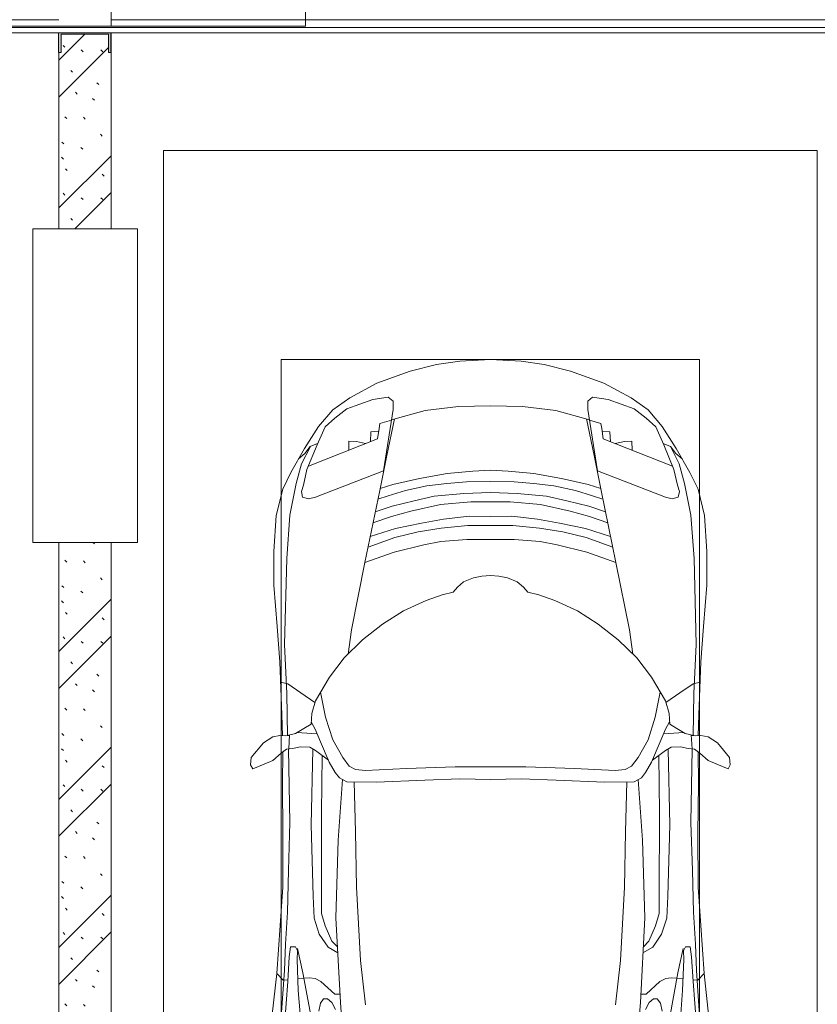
# Model space of a CAD drawing. Header units: millimetres. Extents: x -32229 to 169101, y -13689 to 125138.
# Tile 89 of 256: x 34985 to 38035, y 66383 to 70150. Entities that reach past the tile are written whole.
import ezdxf

# ---------------------------------------------------------------- set-up
doc = ezdxf.new("R2010")
doc.units = ezdxf.units.MM
for name, color, linetype, lineweight in [('A-DETL-GENF-OTLN', 7, 'Continuous', 18), ('A-DOOR-____-OTLN', 7, 'Continuous', 18), ('A-FLOR-____-OTLN', 7, 'Continuous', 18), ('A-GENM-____-OTLN', 7, 'Continuous', 18), ('A-WALL-____-PATT', 7, 'Continuous', 40), ('C-PRKG-____-OTLN', 7, 'Continuous', 18), ('I-WALL-____-MCUT', 7, 'Continuous', 40), ('S-COLS-____-MCUT', 7, 'Continuous', 40), ('S-COLS-____-OTLN', 7, 'Continuous', 18)]:
    doc.layers.add(name, color=color, linetype=linetype, lineweight=lineweight)
pattern_1 = [(135, (300.56, 377.28), (-565.6854, 6e-14), [10, -790]), (135, (349.8, 474.73), (-565.6854, 6e-14), [10, -790]), (135, (423.93, 473.06), (-565.6854, 6e-14), [10, -790]), (135, (229.92, 447.9), (-565.6854, 6e-14), [10, -790]), (135, (155.08, 447.9), (-565.6854, 6e-14), [10, -790]), (135, (114.9, 369.03), (-565.6854, 6e-14), [10, -790]), (135, (132.43, 285.8), (-565.6854, 6e-14), [10, -790]), (135, (214.66, 322), (-565.6854, 6e-14), [10, -790]), (135, (198.16, 261.88), (-565.6854, 6e-14), [10, -790]), (135, (45.2, 272.9), (-565.6854, 6e-14), [10, -790]), (135, (42.32, 336.16), (-565.6854, 6e-14), [10, -790]), (135, (92.26, 192.24), (-565.6854, 6e-14), [10, -790]), (135, (7.07, 149.2), (-565.6854, 6e-14), [10, -790]), (135, (80.6, 95.1), (-565.6854, 6e-14), [10, -790]), (135, (79.53, 36.94), (-565.6854, 6e-14), [10, -790]), (135, (153.87, 74.56), (-565.6854, 6e-14), [10, -790]), (135, (228.35, 124.8), (-565.6854, 6e-14), [10, -790]), (135, (279.75, 180.4), (-565.6854, 6e-14), [10, -790]), (135, (282.9, 31.63), (-565.6854, 6e-14), [10, -790]), (135, (377.38, 53.45), (-565.6854, 6e-14), [10, -790]), (135, (352.28, 102.7), (-565.6854, 6e-14), [10, -790]), (135, (354.05, 0), (-565.6854, 6e-14), [10, -790]), (135, (553.23, 16.45), (-565.6854, 6e-14), [10, -790]), (135, (542.38, 63.45), (-565.6854, 6e-14), [10, -790]), (135, (536.58, 239.3), (-565.6854, 6e-14), [10, -790]), (135, (475.85, 203.9), (-565.6854, 6e-14), [10, -790]), (135, (475.85, 316.54), (-565.6854, 6e-14), [10, -790]), (135, (520.8, 408.7), (-565.6854, 6e-14), [10, -790]), (135, (551.1, 470.8), (-565.6854, 6e-14), [10, -790]), (135, (235.25, 537.93), (-565.6854, 6e-14), [10, -790]), (135, (407.25, 547.65), (-565.6854, 6e-14), [10, -790]), (135, (94.5, 558.6), (-565.6854, 6e-14), [10, -790]), (135, (46.4, 532.3), (-565.6854, 6e-14), [10, -790]), (135, (85.56, 465.04), (-565.6854, 6e-14), [10, -790]), (135, (355.53, 181.14), (-565.6854, 6e-14), [10, -790]), (135, (362.23, 243.6), (-565.6854, 6e-14), [10, -790]), (135, (413.45, 344.1), (-565.6854, 6e-14), [10, -790]), (135, (286.3, 273.25), (-565.6854, 6e-14), [10, -790]), (135, (423.02, 263.72), (-565.6854, 6e-14), [10, -790]), (135, (162.94, 190.2), (-565.6854, 6e-14), [10, -790]), (135, (470.25, 120.93), (-565.6854, 6e-14), [10, -790]), (135, (484.48, 9.78), (-565.6854, 6e-14), [10, -790]), (45, (0, 212.13), (-565.6854, 0), []), (45, (212.13, 0), (-565.6854, 0), []), (45, (353.55, 0), (-565.6854, 0), []), (45, (0, 353.55), (-565.6854, 0), [])]

# ---------------------------------------------------------------- blocks, each defined once
blk = doc.blocks.new('АР_Машиноместо - 4900x2400_М__5300х2500_-V11--01 ЭМ')
at = {"layer": 'A-DETL-GENF-OTLN', "color": 253, "lineweight": 13, "true_color": 0xaaaaaa}
for p, q in [((1044.2, -818.6), (943.3, -845.1)), ((1132.7, -806), (1044.2, -818.6)), ((1250, -800), (1132.7, -806)), ((1250, -800), (1367.3, -806)), ((1367.3, -806), (1455.8, -818.6)), ((1455.8, -818.6), (1556.7, -845.1)), ((943.3, -845.1), (815.8, -891)), ((1556.7, -845.1), (1684.2, -891)), ((815.8, -891), (711.9, -946.2)), ((1684.2, -891), (1788.1, -946.2)), ((711.9, -946.2), (647.2, -992.8)), ((800.1, -952.6), (700.9, -989.1)), ((859, -944.1), (800.1, -952.6)), ((877.7, -958.9), (859, -944.1)), ((877.7, -991.4), (877.7, -958.9)), ((1250, -977.6), (1127.4, -979.8)), ((1250, -977.6), (1372.6, -979.8)), ((1622.3, -958.9), (1641, -944.1)), ((1622.3, -991.4), (1622.3, -958.9)), ((1641, -944.1), (1699.9, -952.6)), ((1699.9, -952.6), (1799.1, -989.1)), ((1788.1, -946.2), (1852.8, -992.8)), ((647.2, -992.8), (593.2, -1056.8)), ((700.9, -989.1), (655, -1024.3)), ((841.1, -1225.9), (877.7, -991.4)), ((1000.2, -994.5), (871.4, -1031.3)), ((1127.4, -979.8), (1000.2, -994.5)), ((1372.6, -979.8), (1499.8, -994.5)), ((1499.8, -994.5), (1628.6, -1031.3)), ((1658.9, -1225.9), (1622.3, -991.4)), ((1799.1, -989.1), (1845, -1024.3)), ((1852.8, -992.8), (1906.8, -1056.8)), ((654.7, -1024.4), (617.9, -1057.3)), ((882.6, -1027.5), (853.8, -1167.4)), ((1617.4, -1027.5), (1646.2, -1167.4)), ((1845.3, -1024.4), (1882.1, -1057.3)), ((593.2, -1056.8), (539.3, -1140.4)), ((617.9, -1057.3), (586.9, -1126.3)), ((1882.1, -1057.3), (1913.1, -1126.3)), ((1906.8, -1056.8), (1960.7, -1140.4)), ((586.9, -1126.3), (548.2, -1220.1)), ((589, -1121.6), (561.3, -1132.6)), ((1911, -1121.6), (1938.7, -1132.6)), ((1913.1, -1126.3), (1951.8, -1220.1)), ((539.3, -1140.4), (487.4, -1232.1)), ((540.4, -1159.6), (516.2, -1180.5)), ((561.3, -1132.6), (540.4, -1159.6)), ((853.8, -1167.4), (826.8, -1300.9)), ((1646.2, -1167.4), (1673.2, -1300.9)), ((1938.7, -1132.6), (1959.6, -1159.6)), ((1959.6, -1159.6), (1983.8, -1180.5)), ((1960.7, -1140.4), (2012.6, -1232.1)), ((487.4, -1232.1), (455.7, -1296.1)), ((548.2, -1220.1), (535, -1280.6)), ((580.7, -1327.1), (841.1, -1225.9)), ((1084.1, -1236), (978.6, -1254.6)), ((1182.5, -1227.5), (1084.1, -1236)), ((1250, -1223.7), (1182.5, -1227.5)), ((1250, -1223.7), (1317.5, -1227.5)), ((1317.5, -1227.5), (1415.9, -1236)), ((1415.9, -1236), (1521.4, -1254.6)), ((1919.3, -1327.1), (1658.9, -1225.9)), ((1951.8, -1220.1), (1965, -1280.6)), ((2012.6, -1232.1), (2044.3, -1296.1)), ((535, -1280.6), (527.2, -1305.2)), ((876.3, -1278.7), (828.3, -1293.7)), ((978.6, -1254.6), (876.3, -1278.7)), ((1083.6, -1274.6), (1007.1, -1283.7)), ((1159.1, -1267.9), (1083.6, -1274.6)), ((1250, -1266.6), (1159.1, -1267.9)), ((1250, -1266.6), (1340.9, -1267.9)), ((1340.9, -1267.9), (1416.4, -1274.6)), ((1416.4, -1274.6), (1492.9, -1283.7)), ((1521.4, -1254.6), (1623.7, -1278.7)), ((1623.7, -1278.7), (1671.7, -1293.7)), ((1965, -1280.6), (1972.8, -1305.2)), ((455.7, -1296.1), (430.8, -1396.6)), ((527.2, -1305.2), (531.8, -1326)), ((826.8, -1300.9), (770, -1576.5)), ((925.2, -1301.6), (859.1, -1321.2)), ((1007.1, -1283.7), (925.2, -1301.6)), ((1148.3, -1312.4), (1035, -1323.2)), ((1250, -1309.3), (1148.3, -1312.4)), ((1250, -1309.3), (1351.7, -1312.4)), ((1351.7, -1312.4), (1465, -1323.2)), ((1492.9, -1283.7), (1574.8, -1301.6)), ((1574.8, -1301.6), (1640.9, -1321.2)), ((1673.2, -1300.9), (1730, -1576.5)), ((1972.8, -1305.2), (1968.2, -1326)), ((2044.3, -1296.1), (2069.2, -1396.6)), ((531.8, -1326), (554.4, -1333.3)), ((554.4, -1333.3), (580.7, -1327.1)), ((859.1, -1321.2), (819.9, -1334.4)), ((958.3, -1341.1), (873.8, -1361.2)), ((1059, -1354.8), (945.3, -1380.6)), ((1035, -1323.2), (958.3, -1341.1)), ((1174.5, -1344.2), (1059, -1354.8)), ((1250, -1344.9), (1174.5, -1344.2)), ((1250, -1344.9), (1325.5, -1344.2)), ((1325.5, -1344.2), (1441, -1354.8)), ((1441, -1354.8), (1554.7, -1380.6)), ((1465, -1323.2), (1541.7, -1341.1)), ((1541.7, -1341.1), (1626.2, -1361.2)), ((1640.9, -1321.2), (1680.1, -1334.4)), ((1945.6, -1333.3), (1919.3, -1327.1)), ((1968.2, -1326), (1945.6, -1333.3)), ((873.8, -1361.2), (809.9, -1383.1)), ((945.3, -1380.6), (871.4, -1401.1)), ((1554.7, -1380.6), (1628.6, -1401.1)), ((1626.2, -1361.2), (1690.1, -1383.1)), ((430.8, -1396.6), (422, -1534.1)), ((871.4, -1401.1), (800.5, -1424.6)), ((986.2, -1425.6), (887, -1446.5)), ((1070, -1410.4), (986.2, -1425.6)), ((1168.3, -1399.8), (1070, -1410.4)), ((1250, -1400.1), (1168.3, -1399.8)), ((1250, -1400.1), (1331.7, -1399.8)), ((1331.7, -1399.8), (1430, -1410.4)), ((1430, -1410.4), (1513.8, -1425.6)), ((1513.8, -1425.6), (1613, -1446.5)), ((1628.6, -1401.1), (1699.5, -1424.6)), ((2069.2, -1396.6), (2078, -1534.1)), ((887, -1446.5), (790.4, -1477.3)), ((973.4, -1459.7), (884.3, -1480.8)), ((1061.9, -1445.7), (973.4, -1459.7)), ((1163.9, -1435.1), (1061.9, -1445.7)), ((1250, -1435.1), (1163.9, -1435.1)), ((1250, -1435.1), (1336.1, -1435.1)), ((1336.1, -1435.1), (1438.1, -1445.7)), ((1438.1, -1445.7), (1526.6, -1459.7)), ((1526.6, -1459.7), (1615.7, -1480.8)), ((1613, -1446.5), (1709.6, -1477.3)), ((884.3, -1480.8), (782, -1518.1)), ((1060, -1496.1), (994.9, -1509.3)), ((1159.3, -1489.1), (1060, -1496.1)), ((1250, -1488.3), (1159.3, -1489.1)), ((1250, -1488.3), (1340.7, -1489.1)), ((1340.7, -1489.1), (1440, -1496.1)), ((1440, -1496.1), (1505.1, -1509.3)), ((1615.7, -1480.8), (1718, -1518.1)), ((422, -1534.1), (422, -1662.9)), ((881.7, -1536.4), (770, -1576.5)), ((994.9, -1509.3), (881.7, -1536.4)), ((1505.1, -1509.3), (1618.3, -1536.4)), ((1618.3, -1536.4), (1730, -1576.5)), ((2078, -1534.1), (2078, -1662.9)), ((770, -1576.5), (718.3, -1834.2)), ((1730, -1576.5), (1781.7, -1834.2)), ((1147.5, -1650.5), (1123.5, -1670.9)), ((1184.7, -1635.7), (1147.5, -1650.5)), ((1217.8, -1629.1), (1184.7, -1635.7)), ((1217.8, -1629.1), (1250, -1626.8)), ((1282.2, -1629.1), (1250, -1626.8)), ((1282.2, -1629.1), (1315.3, -1635.7)), ((1315.3, -1635.7), (1352.5, -1650.5)), ((1352.5, -1650.5), (1376.5, -1670.9)), ((422, -1662.9), (434.8, -1820.7)), ((1107.2, -1689.8), (1064.9, -1700.5)), ((1123.5, -1670.9), (1107.2, -1689.8)), ((1376.5, -1670.9), (1392.8, -1689.8)), ((1392.8, -1689.8), (1435.1, -1700.5)), ((2078, -1662.9), (2065.2, -1820.7)), ((1004.2, -1721.4), (917, -1761.1)), ((1064.9, -1700.5), (1004.2, -1721.4)), ((1435.1, -1700.5), (1495.8, -1721.4)), ((1495.8, -1721.4), (1583, -1761.1)), ((917, -1761.1), (837.5, -1812.1)), ((1583, -1761.1), (1662.5, -1812.1)), ((434.8, -1820.7), (444.9, -1956.8)), ((718.3, -1834.2), (705.7, -1926.7)), ((837.5, -1812.1), (761.1, -1871.7)), ((1662.5, -1812.1), (1738.9, -1871.7)), ((1781.7, -1834.2), (1794.3, -1926.7)), ((2065.2, -1820.7), (2055.1, -1956.8)), ((761.1, -1871.7), (690.7, -1941.6)), ((1738.9, -1871.7), (1809.3, -1941.6)), ((444.9, -1956.8), (453, -2159.1)), ((690.7, -1941.6), (634.6, -2015)), ((1809.3, -1941.6), (1865.4, -2015)), ((2055.1, -1956.8), (2047, -2159.1)), ((634.6, -2015), (580.7, -2105.7)), ((1865.4, -2015), (1919.3, -2105.7)), ((475.1, -2041), (447.5, -2034.4)), ((525.5, -2074.6), (475.1, -2041)), ((1974.5, -2074.6), (2024.9, -2041)), ((2024.9, -2041), (2052.5, -2034.4)), ((578.8, -2112.6), (525.5, -2074.6)), ((580.7, -2105.7), (567.1, -2153.8)), ((619.7, -2168.6), (600.3, -2072.7)), ((1880.3, -2168.6), (1899.7, -2072.7)), ((1919.3, -2105.7), (1932.9, -2153.8)), ((1921.2, -2112.6), (1974.5, -2074.6)), ((453, -2159.1), (455, -2238.9)), ((567.1, -2153.8), (564.3, -2195.4)), ((647.3, -2254.2), (619.7, -2168.6)), ((1852.7, -2254.2), (1880.3, -2168.6)), ((1932.9, -2153.8), (1935.7, -2195.4)), ((2047, -2159.1), (2045, -2238.9)), ((536.7, -2211.8), (505.1, -2230)), ((564.3, -2195.4), (536.7, -2211.8)), ((579.9, -2213.8), (564.9, -2186.5)), ((600.8, -2263), (579.9, -2213.8)), ((1899.2, -2263), (1920.1, -2213.8)), ((1920.1, -2213.8), (1935.1, -2186.5)), ((1935.7, -2195.4), (1963.3, -2211.8)), ((1963.3, -2211.8), (1994.9, -2230)), ((381.7, -2266.4), (417.4, -2243.4)), ((417.4, -2243.4), (445.1, -2238.7)), ((445.1, -2238.7), (481.8, -2239.5)), ((505.1, -2230), (467.5, -2239.2)), ((482, -2235.6), (479.1, -2288.7)), ((586.6, -2231.3), (510.1, -2227.1)), ((685.1, -2322.3), (647.3, -2254.2)), ((1814.9, -2322.3), (1852.7, -2254.2)), ((1913.4, -2231.3), (1989.9, -2227.1)), ((1994.9, -2230), (2032.5, -2239.2)), ((2018, -2235.6), (2020.9, -2288.7)), ((2054.9, -2238.7), (2018.2, -2239.5)), ((2082.6, -2243.4), (2054.9, -2238.7)), ((2118.3, -2266.4), (2082.6, -2243.4)), ((335.2, -2322.3), (381.7, -2266.4)), ((470, -2290), (449.8, -2306.1)), ((493.6, -2288.6), (470, -2290)), ((523.3, -2281.2), (493.6, -2288.6)), ((559, -2282.6), (523.3, -2281.2)), ((580.6, -2296), (559, -2282.6)), ((630.6, -2332.9), (580.6, -2296)), ((633.8, -2340.5), (600.8, -2263)), ((1866.2, -2340.5), (1899.2, -2263)), ((1869.4, -2332.9), (1919.4, -2296)), ((1919.4, -2296), (1941, -2282.6)), ((1941, -2282.6), (1976.7, -2281.2)), ((1976.7, -2281.2), (2006.4, -2288.6)), ((2006.4, -2288.6), (2030, -2290)), ((2030, -2290), (2050.2, -2306.1)), ((2164.8, -2322.3), (2118.3, -2266.4)), ((333.1, -2350.6), (335.2, -2322.3)), ((417.4, -2333.8), (384.4, -2347.9)), ((449.8, -2306.1), (417.4, -2333.8)), ((454.5, -2423.6), (456, -2301.1)), ((603.5, -2534.3), (606.1, -2314.9)), ((710, -2355.4), (685.1, -2322.3)), ((1790, -2355.4), (1814.9, -2322.3)), ((1896.5, -2534.3), (1893.9, -2314.9)), ((2045.5, -2423.6), (2044, -2301.1)), ((2050.2, -2306.1), (2082.6, -2333.8)), ((2082.6, -2333.8), (2115.6, -2347.9)), ((2166.9, -2350.6), (2164.8, -2322.3)), ((341.2, -2366.2), (333.1, -2350.6)), ((384.4, -2347.9), (341.2, -2366.2)), ((656.7, -2380.3), (633.8, -2340.5)), ((734.3, -2368.8), (710, -2355.4)), ((772.7, -2371.5), (734.3, -2368.8)), ((929.1, -2364.1), (772.7, -2371.5)), ((1115.2, -2358.7), (929.1, -2364.1)), ((1250, -2357.8), (1115.2, -2358.7)), ((1250, -2357.8), (1384.8, -2358.7)), ((1384.8, -2358.7), (1570.9, -2364.1)), ((1570.9, -2364.1), (1727.3, -2371.5)), ((1727.3, -2371.5), (1765.7, -2368.8)), ((1765.7, -2368.8), (1790, -2355.4)), ((1843.3, -2380.3), (1866.2, -2340.5)), ((2115.6, -2347.9), (2158.8, -2366.2)), ((2158.8, -2366.2), (2166.9, -2350.6)), ((672.8, -2399.7), (656.7, -2380.3)), ((684.8, -2406.5), (667.8, -2638.3)), ((700.6, -2415.4), (672.8, -2399.7)), ((999.2, -2409.3), (813.8, -2416.7)), ((1132.7, -2404.6), (999.2, -2409.3)), ((1250, -2406.6), (1132.7, -2404.6)), ((1250, -2406.6), (1367.3, -2404.6)), ((1367.3, -2404.6), (1500.8, -2409.3)), ((1500.8, -2409.3), (1686.2, -2416.7)), ((1799.4, -2415.4), (1827.2, -2399.7)), ((1815.2, -2406.5), (1832.2, -2638.3)), ((1827.2, -2399.7), (1843.3, -2380.3)), ((456.8, -2613.6), (454.5, -2423.6)), ((813.8, -2416.7), (700.6, -2415.4)), ((1686.2, -2416.7), (1799.4, -2415.4)), ((2043.2, -2613.6), (2045.5, -2423.6)), ((604.4, -2850.8), (603.5, -2534.3)), ((1895.6, -2850.8), (1896.5, -2534.3)), ((456.1, -2818.3), (456.8, -2613.6)), ((2043.9, -2818.3), (2043.2, -2613.6)), ((667.8, -2638.3), (659.3, -2936)), ((1832.2, -2638.3), (1840.7, -2936)), ((446, -2964.8), (456.1, -2818.3)), ((2054, -2964.8), (2043.9, -2818.3)), ((604.4, -2919.4), (604.4, -2850.8)), ((1895.6, -2919.4), (1895.6, -2850.8)), ((618.7, -2966.7), (604.4, -2919.4)), ((659.3, -2936), (676.4, -3260.1)), ((1840.7, -2936), (1823.6, -3260.1)), ((1881.3, -2966.7), (1895.6, -2919.4)), ((432.8, -3149.3), (446, -2964.8)), ((643.6, -3024.6), (618.7, -2966.7)), ((1856.4, -3024.6), (1881.3, -2966.7)), ((2067.2, -3149.3), (2054, -2964.8)), ((485.6, -3046.1), (480.8, -3085)), ((504.5, -3046.6), (485.6, -3046.1)), ((512.2, -3061.4), (504.5, -3046.6)), ((665.1, -3046.1), (643.6, -3024.6)), ((1834.9, -3046.1), (1856.4, -3024.6)), ((1987.8, -3061.4), (1995.5, -3046.6)), ((1995.5, -3046.6), (2014.4, -3046.1)), ((2014.4, -3046.1), (2019.2, -3085)), ((480.8, -3085), (474.8, -3179.9)), ((510.9, -3094.6), (512.2, -3061.4)), ((1989.1, -3094.6), (1987.8, -3061.4)), ((2019.2, -3085), (2025.2, -3179.9)), ((515.3, -3213.7), (510.9, -3094.6)), ((1984.7, -3213.7), (1989.1, -3094.6)), ((415.7, -3305.9), (432.8, -3149.3)), ((456.9, -3174.2), (432.9, -3148.3)), ((2043.1, -3174.2), (2067.1, -3148.3)), ((2084.3, -3305.9), (2067.1, -3148.3)), ((475.2, -3173.5), (456.9, -3174.2)), ((474.8, -3179.9), (462.2, -3347.3)), ((558.4, -3165.4), (513.6, -3168)), ((579.5, -3167.7), (558.4, -3165.4)), ((601.7, -3179.4), (579.5, -3167.7)), ((654.5, -3228.1), (601.7, -3179.4)), ((1845.5, -3228.1), (1898.3, -3179.4)), ((1898.3, -3179.4), (1920.5, -3167.7)), ((1920.5, -3167.7), (1941.6, -3165.4)), ((1941.6, -3165.4), (1986.4, -3168)), ((2024.8, -3173.5), (2043.1, -3174.2)), ((2025.2, -3179.9), (2037.8, -3347.3)), ((522.2, -3303.2), (515.3, -3213.7)), ((674.6, -3227.6), (654.5, -3228.1)), ((1825.4, -3227.6), (1845.5, -3228.1)), ((1977.8, -3303.2), (1984.7, -3213.7)), ((599.8, -3262.3), (593.6, -3292.5)), ((612.1, -3245.7), (599.8, -3262.3)), ((626.8, -3246.1), (612.1, -3245.7)), ((643.2, -3259.9), (626.8, -3246.1)), ((657.2, -3286.3), (643.2, -3259.9)), ((676.4, -3260.1), (695.7, -3502.8)), ((1823.6, -3260.1), (1804.3, -3502.8)), ((1842.8, -3286.3), (1856.8, -3259.9)), ((1856.8, -3259.9), (1873.2, -3246.1)), ((1873.2, -3246.1), (1887.9, -3245.7)), ((1887.9, -3245.7), (1900.2, -3262.3)), ((1900.2, -3262.3), (1906.4, -3292.5))]:
    blk.add_line(p, q, dxfattribs=at)
at = {"layer": 'A-DETL-GENF-OTLN', "color": 254, "lineweight": 13, "true_color": 0xd4d4d4}
for p, q in [((827.7, -1045), (824.1, -1063.7)), ((871.3, -1031.9), (827.7, -1045)), ((1628.7, -1031.9), (1672.3, -1045)), ((1672.3, -1045), (1675.9, -1063.7)), ((792.9, -1076.2), (791.2, -1114.5)), ((823.3, -1074.4), (792.9, -1076.2)), ((824.1, -1063.7), (818.8, -1102.9)), ((1675.9, -1063.7), (1681.2, -1102.9)), ((1676.7, -1074.4), (1707.1, -1076.2)), ((1707.1, -1076.2), (1708.8, -1114.5)), ((818.8, -1102.9), (554, -1208.1)), ((709.1, -1112.7), (708.2, -1146.9)), ((737.7, -1113.6), (709.1, -1112.7)), ((772.6, -1121.3), (737.7, -1113.6)), ((1681.2, -1102.9), (1946, -1208.1)), ((1727.4, -1121.3), (1762.3, -1113.6)), ((1762.3, -1113.6), (1790.9, -1112.7)), ((1790.9, -1112.7), (1791.8, -1146.9)), ((561.7, -1132.1), (527.9, -1198.6)), ((1938.3, -1132.1), (1972.1, -1198.6)), ((527.9, -1198.6), (507.4, -1274.3)), ((1972.1, -1198.6), (1992.6, -1274.3)), ((507.4, -1274.3), (483.4, -1395.6)), ((1992.6, -1274.3), (2016.6, -1395.6)), ((483.4, -1395.6), (470.9, -1561.4)), ((2016.6, -1395.6), (2029.1, -1561.4)), ((470.9, -1561.4), (462.8, -1889.5)), ((2029.1, -1561.4), (2037.2, -1889.5)), ((462.8, -1889.5), (471.8, -2077.7)), ((2037.2, -1889.5), (2028.2, -2077.7)), ((471.8, -2077.7), (474.5, -2239.3)), ((2028.2, -2077.7), (2025.5, -2239.3)), ((483.3, -2571.4), (478, -2290)), ((570.6, -2291.4), (564.4, -2580.5)), ((1929.4, -2291.4), (1935.6, -2580.5)), ((2016.7, -2571.4), (2022, -2290)), ((728.4, -2415.7), (733.8, -2606.7)), ((1771.6, -2415.7), (1766.2, -2606.7)), ((477.8, -2754.7), (483.3, -2571.4)), ((564.4, -2580.5), (571.6, -2853.3)), ((1935.6, -2580.5), (1928.4, -2853.3)), ((2022.2, -2754.7), (2016.7, -2571.4)), ((733.8, -2606.7), (737.8, -2818.3)), ((1766.2, -2606.7), (1762.2, -2818.3)), ((473.9, -2913.7), (477.8, -2754.7)), ((2026.1, -2913.7), (2022.2, -2754.7)), ((737.8, -2818.3), (752.8, -3099)), ((1762.2, -2818.3), (1747.2, -3099)), ((571.6, -2853.3), (575.7, -2937.4)), ((1928.4, -2853.3), (1924.3, -2937.4)), ((466.3, -3036.3), (473.9, -2913.7)), ((575.7, -2937.4), (595.2, -2997.9)), ((1924.3, -2937.4), (1904.8, -2997.9)), ((2033.7, -3036.3), (2026.1, -2913.7)), ((595.2, -2997.9), (629, -3048.1)), ((1904.8, -2997.9), (1871, -3048.1)), ((462, -3136.6), (466.3, -3036.3)), ((629, -3048.1), (666.7, -3069.7)), ((1871, -3048.1), (1833.3, -3069.7)), ((2038, -3136.6), (2033.7, -3036.3)), ((512.5, -3053.2), (532.7, -3145.9)), ((1987.5, -3053.2), (1967.3, -3145.9)), ((752.8, -3099), (771.7, -3268.5)), ((1747.2, -3099), (1728.3, -3268.5)), ((439.5, -3468.5), (462, -3136.6)), ((532.7, -3145.9), (564, -3316.2)), ((1967.3, -3145.9), (1936, -3316.2)), ((2060.5, -3468.5), (2038, -3136.6))]:
    blk.add_line(p, q, dxfattribs=at)
at = {"layer": 'C-PRKG-____-OTLN', "color": 253, "lineweight": 13, "true_color": 0xaaaaaa}
for p, q in [((2500, 0), (0, 0)), ((0, 0), (0, -5300)), ((2500, 0), (2500, -5300)), ((450, -800), (450, -4500)), ((450, -800), (2050, -800)), ((2050, -800), (2050, -4500))]:
    blk.add_line(p, q, dxfattribs=at)
blk = doc.blocks.new('АР-Заполнение деф_ шва - Д_ш_-4332460--01 ЭМ')
at = {"layer": 'A-GENM-____-OTLN', "color": 253, "lineweight": 13, "true_color": 0xaaaaaa}
for p, q in [((0, 25), (25175, 25)), ((0, -25), (25174, -25))]:
    blk.add_line(p, q, dxfattribs=at)
blk = doc.blocks.new('АР-Заполнение деф_ шва - Д_ш_-4338032--01 ЭМ')
at = {"layer": 'A-GENM-____-OTLN', "color": 253, "lineweight": 13, "true_color": 0xaaaaaa}
for p, q in [((0, 25), (49475, 25)), ((0, -25), (49475, -25))]:
    blk.add_line(p, q, dxfattribs=at)
blk = doc.blocks.new('АР-Ворота сборка - Ворота секционные_5200х2600 _h_-7307873--01 ЭМ')
at = {"layer": 'A-DOOR-____-OTLN', "color": 253, "lineweight": 5, "true_color": 0xaaaaaa}
for p, q in [((-2475, 2958.8), (-2475, -842.9)), ((-2475, -100), (2725, -100)), ((-2475, -842.9), (2725, -842.9))]:
    blk.add_line(p, q, dxfattribs=at)
blk = doc.blocks.new('АР_Фахверк_ _Швеллер полки параллельные_ - 20П-6181214--01 ЭМ')
at = {"layer": 'S-COLS-____-OTLN', "lineweight": 15, "true_color": 0xaaaaaa}
blk.add_hatch(color=253, dxfattribs=at).paths.add_polyline_path([(53, -91), (-17.8, -91), (-17.8, 91), (53, 91), (53, 100), (-23, 100), (-23, -100), (53, -99)])
at = {"layer": 'S-COLS-____-MCUT', "color": 253, "lineweight": 15, "true_color": 0xaaaaaa}
for p, q in [((53, 100), (-23, 100)), ((-23, 100), (-23, -100)), ((-17.8, -91), (-17.8, 91)), ((-17.8, 91), (53, 91)), ((53, 91), (53, 100)), ((-23, -100), (53, -100)), ((53, -91), (-17.8, -91)), ((53, -100), (53, -91))]:
    blk.add_line(p, q, dxfattribs=at)
blk = doc.blocks.new('Наметкина 10_РД_АР_П_отсоединено_rvt-1--01 ЭМ')
at = {"layer": 'A-WALL-____-PATT', "lineweight": 5, "true_color": 0xaaaaaa}
h = blk.add_hatch(dxfattribs=at)
h.set_pattern_fill('FP_6', color=253, style=0, pattern_type=2)
h.set_pattern_definition(pattern_1)
h.paths.add_polyline_path([(35325.3, 69350), (35335.3, 69350), (35334.3, 70024), (35325.3, 70024), (35325.3, 70094.8), (35143.3, 70094.8), (35143.3, 70024), (35135.3, 70024), (35135.3, 69350), (35143.3, 69350)])
h = blk.add_hatch(dxfattribs=at)
h.set_pattern_fill('FP_6', color=253, style=0, pattern_type=2)
h.set_pattern_definition(pattern_1)
h.paths.add_polyline_path([(35335.3, 61150), (35335.3, 61150), (35335.3, 64350), (35135.3, 64350), (35135.3, 61150)])
h.paths.add_polyline_path([(35274.5, 64550), (35335.3, 64550), (35335.3, 68150), (35135.3, 68150), (35136, 64550), (35219.3, 64550)])
at = {"layer": 'A-FLOR-____-OTLN', "color": 253, "lineweight": 13, "true_color": 0xaaaaaa}
for p, q in [((10001, 70120), (84777.4, 70120)), ((11435.3, 70100), (35134.3, 70100)), ((35335.3, 70100), (75235.3, 70100))]:
    blk.add_line(p, q, dxfattribs=at)
at = {"layer": 'I-WALL-____-MCUT', "color": 253, "lineweight": 13, "true_color": 0xaaaaaa}
for p, q in [((35335.3, 69350), (35335.3, 70100)), ((35135.3, 70024), (35135.3, 69350)), ((35135.3, 69350), (35335.3, 69350)), ((35135.3, 68150), (35135.3, 64550)), ((35335.3, 68150), (35135.3, 68150)), ((35335.3, 64550), (35335.3, 68150))]:
    blk.add_line(p, q, dxfattribs=at)
at = {"layer": 'S-COLS-____-MCUT', "color": 253, "lineweight": 15, "true_color": 0xaaaaaa}
for p, q in [((35435.3, 69350), (35035.3, 69350)), ((35035.3, 69350), (35035.3, 68150)), ((35435.3, 68150), (35435.3, 69350)), ((35035.3, 68150), (35435.3, 68150))]:
    blk.add_line(p, q, dxfattribs=at)
at = {"layer": 'A-DOOR-____-OTLN', "color": 253, "lineweight": 13, "true_color": 0xaaaaaa, "rotation": 89.99999999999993}
blk.add_blockref('АР-Ворота сборка - Ворота секционные_5200х2600 _h_-7307873--01 ЭМ', (35235.3, 72600), dxfattribs=at)
at = {"layer": 'A-GENM-____-OTLN', "color": 253, "lineweight": 13, "true_color": 0xaaaaaa}
for name, p in [('АР-Заполнение деф_ шва - Д_ш_-4332460--01 ЭМ', (9960.3, 70125)), ('АР-Заполнение деф_ шва - Д_ш_-4338032--01 ЭМ', (35335.3, 70125))]:
    blk.add_blockref(name, p, dxfattribs=at)
at = {"layer": 'C-PRKG-____-OTLN', "color": 253, "lineweight": 13, "true_color": 0xaaaaaa}
blk.add_blockref('АР_Машиноместо - 4900x2400_М__5300х2500_-V11--01 ЭМ', (35535.3, 69650), dxfattribs=at)
at = {"layer": 'S-COLS-____-OTLN', "color": 253, "lineweight": 13, "true_color": 0xaaaaaa, "rotation": 270.0000000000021}
blk.add_blockref('АР_Фахверк_ _Швеллер полки параллельные_ - 20П-6181214--01 ЭМ', (35234.3, 70077), dxfattribs=at)

msp = doc.modelspace()

# ---------------------------------------------------------------- block references
at = {"lineweight": 5}
msp.add_blockref('Наметкина 10_РД_АР_П_отсоединено_rvt-1--01 ЭМ', (0, 0), dxfattribs=at)

doc.saveas('drawing.dxf')
